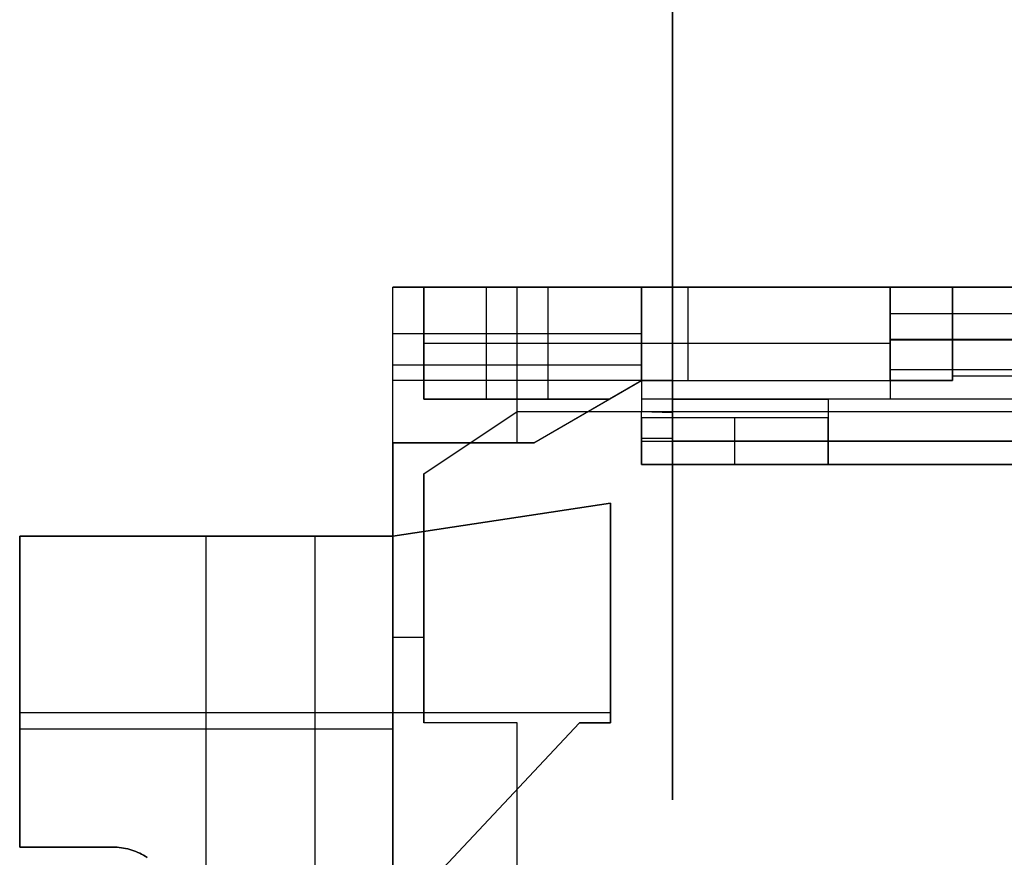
# Model space of a CAD drawing. Header units: millimetres. Extents: x -88 to 88, y -12 to 103.
# Tile 148 of 256: x -30.38 to -28.8, y 5.84 to 7.19. Entities that reach past the tile are written whole.
import ezdxf

# ---------------------------------------------------------------- set-up
doc = ezdxf.new("R2010")
doc.units = ezdxf.units.MM
doc.layers.add('Default', color=7, linetype='Continuous', true_color=0x000000)

msp = doc.modelspace()

# ---------------------------------------------------------------- linework, layer by layer
at = {"layer": 'Default', "color": 254, "true_color": 0xcad1ee}
for points in [[(-29.3342, 7.3766), (-29.3342, 5.9315)], [(-29.3342, 5.9315), (-29.3342, 7.3766)], [(-29.3342, 7.3766), (-29.3342, 5.9315)], [(-29.7842, 6.7552), (-29.3842, 6.7552)], [(-29.3842, 6.7552), (-29.7842, 6.7552)], [(-29.7842, 6.5052), (-29.7842, 6.7552)], [(-29.7842, 6.7552), (-29.3842, 6.7552)], [(-29.7342, 6.7552), (-29.7342, 6.5752)], [(-29.7342, 6.5752), (-29.7342, 6.7552)], [(-29.3342, 6.7552), (-29.7342, 6.7552)], [(-29.7342, 6.7552), (-29.7342, 6.5752)], [(-29.6342, 6.7552), (-28.9842, 6.7552)], [(-29.6342, 6.7552), (-29.6342, 6.5752)], [(-29.5842, 6.5052), (-29.5842, 6.7552)], [(-29.5342, 6.5752), (-29.5342, 6.7552)], [(-29.3842, 6.7552), (-29.3842, 6.6052)], [(-29.3842, 6.6052), (-29.3842, 6.7552)], [(-26.7342, 6.7552), (-29.3342, 6.7552)], [(-29.3342, 6.6052), (-29.3342, 6.7552)], [(-29.3342, 6.7552), (-28.9842, 6.7552)], [(-29.3092, 6.6052), (-29.3092, 6.7552)], [(-28.9842, 6.6052), (-28.9842, 6.7552)], [(-28.9842, 6.7552), (-28.5842, 6.7552)], [(-28.9842, 6.7552), (-28.9842, 6.6052)], [(-28.8842, 6.6052), (-28.8842, 6.7552)], [(-28.8842, 6.7552), (-27.1842, 6.7552)], [(-27.1842, 6.7552), (-28.8842, 6.7552)], [(-28.8842, 6.7552), (-28.8842, 6.6052)], [(-28.8842, 6.7552), (-28.8842, 6.6052)], [(-28.8842, 6.7552), (-27.1842, 6.7552)], [(-28.9842, 6.7131), (-28.5842, 6.7131)], [(-29.3842, 6.6802), (-29.7842, 6.6802)], [(-28.5842, 6.671), (-28.9842, 6.671)], [(-28.5842, 6.6707), (-28.9842, 6.6707)], [(-28.9842, 6.6704), (-28.5842, 6.6704)], [(-28.9842, 6.6704), (-28.9842, 6.5752)], [(-29.7342, 6.6652), (-29.3342, 6.6652)], [(-29.6342, 6.6652), (-28.9842, 6.6652)], [(-29.7842, 6.6302), (-29.3842, 6.6302)], [(-28.9842, 6.6228), (-28.5842, 6.6228)], [(-29.3842, 6.6052), (-29.7842, 6.6052)], [(-29.7842, 5.7802), (-29.7842, 6.6052)], [(-29.5842, 6.5552), (-29.5842, 6.6052)], [(-29.5574, 6.5052), (-29.3842, 6.6052)], [(-29.5574, 6.5052), (-29.3842, 6.6052)], [(-29.4361, 6.5752), (-29.3842, 6.6052)], [(-29.3842, 6.6052), (-29.4361, 6.5752)], [(-29.3342, 6.6052), (-29.3842, 6.6052)], [(-29.3842, 6.6052), (-29.3342, 6.6052)], [(-29.3842, 6.6052), (-28.8842, 6.6052)], [(-29.3842, 6.6052), (-29.3842, 6.5552)], [(-29.3842, 6.6052), (-28.9842, 6.6052)], [(-29.3842, 6.6052), (-29.3342, 6.6052)], [(-28.8842, 6.6052), (-28.9842, 6.6052)], [(-28.9842, 6.6052), (-28.9842, 6.5752)], [(-28.9842, 6.6052), (-28.8842, 6.6052)], [(-28.8842, 6.6127), (-27.1842, 6.6127)], [(-29.7342, 6.5752), (-29.4361, 6.5752)], [(-29.4361, 6.5752), (-29.7342, 6.5752)], [(-29.6342, 6.5752), (-29.4361, 6.5752)], [(-29.5574, 6.5052), (-29.4361, 6.5752)], [(-29.0842, 6.5752), (-29.3842, 6.5752)], [(-26.7342, 6.5752), (-29.3342, 6.5752)], [(-29.3342, 6.5752), (-29.0842, 6.5752)], [(-29.0842, 6.5752), (-29.0842, 6.4702)], [(-28.9842, 6.5752), (-29.0842, 6.5752)], [(-29.0842, 6.5752), (-29.0842, 6.4702)], [(-28.5842, 6.5752), (-29.0842, 6.5752)], [(-28.5842, 6.5752), (-28.9842, 6.5752)], [(-29.7342, 6.4552), (-29.5842, 6.5552)], [(-29.7342, 6.4552), (-29.5842, 6.5552)], [(-29.7342, 6.4552), (-29.5842, 6.5552)], [(-29.5842, 6.5552), (-29.3342, 6.5552)], [(-29.5842, 6.5552), (-29.3842, 6.5552)], [(-29.5842, 6.5552), (-29.3342, 6.5552)], [(-29.3842, 6.4702), (-29.3842, 6.5552)], [(-29.3842, 6.5552), (-29.3342, 6.5541)], [(-29.3342, 6.5552), (-26.7342, 6.5552)], [(-29.3342, 6.5552), (-26.7342, 6.5552)], [(-29.0842, 6.5452), (-29.3842, 6.5452)], [(-29.3842, 6.5452), (-29.3842, 6.4702)], [(-29.3342, 6.5541), (-29.3342, 6.5076)], [(-29.2342, 6.4702), (-29.2342, 6.5452)], [(-29.0842, 6.4702), (-29.0842, 6.5452)], [(-29.3842, 6.5127), (-29.3342, 6.5127)], [(-29.3842, 6.5077), (-29.0842, 6.5077)], [(-29.3342, 6.5076), (-26.7342, 6.5076)], [(-26.7342, 6.5076), (-29.3342, 6.5076)], [(-29.7842, 6.3552), (-29.7842, 6.5052)], [(-29.7842, 6.5052), (-29.5574, 6.5052)], [(-29.5574, 6.5052), (-29.7842, 6.5052)], [(-29.7842, 6.5052), (-29.7842, 4.1052)], [(-29.7842, 6.5052), (-29.5574, 6.5052)], [(-26.6842, 6.4702), (-29.3842, 6.4702)], [(-29.3842, 6.4702), (-29.0842, 6.4702)], [(-29.0842, 6.4702), (-26.9842, 6.4702)], [(-29.0842, 6.4702), (-26.9842, 6.4702)], [(-29.7342, 6.0552), (-29.7342, 6.4552)], [(-29.7342, 6.0552), (-29.7342, 6.4552)], [(-29.7342, 6.4552), (-29.7342, 6.0552)], [(-29.4342, 6.4082), (-29.7842, 6.3552)], [(-29.7842, 6.3552), (-29.4342, 6.4082)], [(-29.4342, 6.4082), (-29.7842, 6.3552)], [(-29.4342, 6.0552), (-29.4342, 6.4082)], [(-29.4342, 6.4082), (-29.4342, 6.0552)], [(-29.4342, 6.4082), (-29.4342, 6.0552)], [(-30.3842, 6.3552), (-30.3842, 5.8552)], [(-30.3842, 5.8552), (-30.3842, 6.3552)], [(-30.3842, 6.3552), (-29.7842, 6.3552)], [(-29.7842, 6.3552), (-30.3842, 6.3552)], [(-30.3842, 5.8552), (-30.3842, 6.3552)], [(-30.3842, 6.3552), (-29.7842, 6.3552)], [(-30.0842, 5.7352), (-30.0842, 6.3552)], [(-29.9092, 5.7352), (-29.9092, 6.3552)], [(-29.7842, 5.7352), (-29.7842, 6.3552)], [(-29.7842, 6.1927), (-29.7342, 6.1927)], [(-30.3842, 6.0717), (-29.4342, 6.0717)], [(-29.7842, 5.7352), (-29.4842, 6.0552)], [(-29.4842, 6.0552), (-29.7842, 5.7352)], [(-29.7842, 5.7352), (-29.4842, 6.0552)], [(-29.5842, 6.0552), (-29.7342, 6.0552)], [(-29.5842, 6.0552), (-29.7342, 6.0552)], [(-29.5842, 6.0552), (-29.7342, 6.0552)], [(-29.5842, 5.7552), (-29.5842, 6.0552)], [(-29.5842, 5.8227), (-29.5842, 6.0552)], [(-29.5842, 5.8227), (-29.5842, 6.0552)], [(-29.4842, 6.0552), (-29.4342, 6.0552)], [(-29.4342, 6.0552), (-29.4842, 6.0552)], [(-29.4842, 6.0552), (-29.4342, 6.0552)], [(-30.3842, 6.0452), (-29.7842, 6.0452)], [(-30.2342, 5.8552), (-30.3842, 5.8552)], [(-30.3842, 5.8552), (-30.2342, 5.8552)], [(-30.2342, 5.8552), (-30.3842, 5.8552)], [(-30.1793, 5.8388), (-30.1822, 5.8406), (-30.1852, 5.8424), (-30.1882, 5.844), (-30.1912, 5.8455), (-30.1943, 5.8469), (-30.1975, 5.8482), (-30.2007, 5.8494), (-30.2039, 5.8505), (-30.2072, 5.8515), (-30.2105, 5.8523), (-30.2138, 5.8531), (-30.2172, 5.8537), (-30.2206, 5.8543), (-30.224, 5.8547), (-30.2274, 5.855), (-30.2308, 5.8551), (-30.2342, 5.8552)], [(-30.2342, 5.8552), (-30.2308, 5.8551), (-30.2274, 5.855), (-30.224, 5.8547), (-30.2206, 5.8543), (-30.2172, 5.8537), (-30.2138, 5.8531), (-30.2105, 5.8523), (-30.2072, 5.8515), (-30.2039, 5.8505), (-30.2007, 5.8494), (-30.1975, 5.8482), (-30.1943, 5.8469), (-30.1912, 5.8455), (-30.1882, 5.844), (-30.1852, 5.8424), (-30.1822, 5.8406), (-30.1793, 5.8388)], [(-30.1793, 5.8388), (-30.1822, 5.8406), (-30.1852, 5.8424), (-30.1882, 5.844), (-30.1912, 5.8455), (-30.1943, 5.8469), (-30.1975, 5.8482), (-30.2007, 5.8494), (-30.2039, 5.8505), (-30.2072, 5.8515), (-30.2105, 5.8523), (-30.2138, 5.8531), (-30.2172, 5.8537), (-30.2206, 5.8543), (-30.224, 5.8547), (-30.2274, 5.855), (-30.2308, 5.8551), (-30.2342, 5.8552)]]:
    msp.add_lwpolyline(points, dxfattribs=at)
at = {"layer": 'Default', "color": 254, "true_color": 0xcad1ee, "extrusion": (1, 0, 0)}
for points in [[(6.7552, -3.9898), (6.7552, -4.28)], [(6.6052, -3.73), (6.7552, -3.9898)], [(6.7552, -4.2902), (6.7552, -4.5001)], [(6.7552, -4.28), (6.7552, -3.9898)], [(6.6052, -3.73), (6.7552, -3.9898)], [(6.7552, -4.28), (6.7552, -3.9898)], [(6.7552, -3.9898), (6.6052, -3.73)], [(6.7552, -3.75), (6.7552, -4.2902)], [(6.7552, -4.6001), (6.7552, -4.0227)], [(6.7552, -4.0227), (6.671, -4.03)], [(6.7552, -4.9), (6.7552, -4.25)], [(6.671, -4.03), (6.6704, -4.0227)], [(6.6802, -4.9), (6.6802, -4.25)], [(6.6652, -4.5001), (6.6652, -4.2902)], [(6.6541, -4.9654), (6.6541, -2.8748)], [(6.6652, -4.6001), (6.6652, -4.0227)], [(6.6127, -4.28), (6.6127, -3.743)], [(6.6052, -4.28), (6.6052, -4.2902)], [(6.6052, -3.88), (6.6052, -4.28)], [(6.5452, -3.78), (6.6052, -3.88)], [(6.6052, -4.9), (6.6052, -4.6001)], [(6.6052, -4.2902), (6.6052, -3.88)], [(6.6052, -4.2902), (6.6052, -3.88)], [(6.6052, -3.88), (6.5752, -3.83)], [(6.6052, -4.9), (6.6052, -4.6001)], [(6.6052, -4.25), (6.6052, -4.6001)], [(6.6052, -4.25), (6.6052, -4.9)], [(6.5752, -4.5001), (6.5752, -4.2902)], [(6.5752, -4.2902), (6.5752, -4.6001)], [(6.5752, -4.6001), (6.5752, -4.2902)], [(6.5752, -3.83), (6.5752, -3.7461)], [(6.5452, -3.78), (6.5752, -3.83)], [(6.5752, -3.83), (6.5752, -4.25)], [(6.5452, -3.78), (6.5752, -3.83)], [(6.5752, -4.0227), (6.5752, -4.25)], [(6.5552, -3.73), (6.5552, -3.55)], [(6.5552, -4.28), (6.5552, -4.9)], [(6.5552, -3.73), (6.5552, -3.55)], [(6.5552, -3.7335), (6.5552, -3.55)], [(6.5227, -4.25), (6.5227, -3.78)], [(6.5052, -4.9), (6.5052, -4.28)], [(6.5052, -4.9), (6.5052, -4.28)], [(6.5052, -3.55), (6.5052, -3.73)], [(6.5052, -4.9), (6.5052, -4.28)], [(6.4702, -3.73), (6.4702, -3.78)], [(6.4702, -4.25), (6.4702, -3.78)], [(6.4552, -3.55), (6.4552, -3.73)], [(6.4082, -4.9), (6.4082, -4.899)], [(6.3817, -4.9), (6.3817, -4.899)], [(6.3552, -4.75), (6.3552, -4.899)], [(6.3552, -4.899), (6.3552, -4.75)], [(6.3552, -4.899), (6.3552, -4.75)], [(6.3552, -4.9), (6.3552, -4.899)], [(6.2552, -3.73), (6.2552, -3.55)], [(6.2317, -4.9), (6.2317, -4.899)], [(6.1052, -4.899), (6.1052, -4.75)], [(6.0552, -3.55), (6.0552, -3.73)], [(6.0552, -3.55), (6.0552, -3.73)], [(6.0552, -3.55), (6.0552, -3.73)], [(6.0552, -4.899), (6.0552, -4.9)], [(6.0552, -4.9), (6.0552, -4.899)], [(6.0552, -4.899), (6.0552, -4.9)], [(5.9315, -2.8748), (5.9315, -4.9654)], [(5.8952, -4.899), (5.8952, -4.9)], [(5.8552, -4.899), (5.8552, -4.75)], [(5.8552, -4.899), (5.8552, -4.75)], [(5.8552, -4.899), (5.8552, -4.75)], [(5.8552, -4.899), (5.8552, -4.75)]]:
    msp.add_lwpolyline(points, dxfattribs=at)
at = {"layer": 'Default', "color": 254, "true_color": 0xcad1ee, "extrusion": (-1.37983e-13, 1, 3.07706e-14)}
for points in [[(29.7342, -4.5001), (29.7341, -4.5036), (29.7339, -4.507), (29.7337, -4.5104), (29.7332, -4.5138), (29.7327, -4.5171), (29.7321, -4.5205), (29.7313, -4.5238), (29.7305, -4.5271), (29.7295, -4.5304), (29.7284, -4.5336), (29.7272, -4.5368), (29.7259, -4.54), (29.7245, -4.5431), (29.723, -4.5461), (29.7213, -4.5491), (29.7196, -4.5521), (29.7178, -4.555), (29.7159, -4.5578), (29.7139, -4.5606), (29.7117, -4.5632), (29.7095, -4.5659), (29.7073, -4.5684), (29.7049, -4.5708), (29.7024, -4.5732), (29.6999, -4.5755), (29.6973, -4.5777), (29.6946, -4.5798), (29.6918, -4.5818), (29.689, -4.5838), (29.6861, -4.5856), (29.6832, -4.5873), (29.6802, -4.5889), (29.6771, -4.5904), (29.674, -4.5919), (29.6709, -4.5932), (29.6677, -4.5944), (29.6644, -4.5955), (29.6612, -4.5964), (29.6579, -4.5973), (29.6545, -4.598), (29.6512, -4.5987), (29.6478, -4.5992), (29.6444, -4.5996), (29.641, -4.5999), (29.6376, -4.6001), (29.6342, -4.6001)], [(29.6342, -4.6001), (29.6376, -4.6001), (29.641, -4.5999), (29.6444, -4.5996), (29.6478, -4.5992), (29.6512, -4.5987), (29.6545, -4.598), (29.6579, -4.5973), (29.6612, -4.5964), (29.6644, -4.5955), (29.6677, -4.5944), (29.6709, -4.5932), (29.674, -4.5919), (29.6771, -4.5904), (29.6802, -4.5889), (29.6832, -4.5873), (29.6861, -4.5856), (29.689, -4.5838), (29.6918, -4.5818), (29.6946, -4.5798), (29.6973, -4.5777), (29.6999, -4.5755), (29.7024, -4.5732), (29.7049, -4.5708), (29.7073, -4.5684), (29.7095, -4.5659), (29.7117, -4.5632), (29.7139, -4.5606), (29.7159, -4.5578), (29.7178, -4.555), (29.7196, -4.5521), (29.7213, -4.5491), (29.723, -4.5461), (29.7245, -4.5431), (29.7259, -4.54), (29.7272, -4.5368), (29.7284, -4.5336), (29.7295, -4.5304), (29.7305, -4.5271), (29.7313, -4.5238), (29.7321, -4.5205), (29.7327, -4.5171), (29.7332, -4.5138), (29.7337, -4.5104), (29.7339, -4.507), (29.7341, -4.5036), (29.7342, -4.5001)]]:
    msp.add_lwpolyline(points, dxfattribs=at)
at = {"layer": 'Default', "color": 254, "true_color": 0xcad1ee, "extrusion": (1, -3.03243e-14, -1.25607e-14)}
msp.add_lwpolyline([(6.7552, -3.75), (6.7551, -3.7432), (6.7547, -3.7364), (6.7541, -3.7295), (6.7533, -3.7228), (6.7523, -3.716), (6.751, -3.7093), (6.7495, -3.7026), (6.7478, -3.696), (6.7458, -3.6895), (6.7436, -3.683), (6.7412, -3.6766), (6.7386, -3.6703), (6.7358, -3.6641), (6.7328, -3.658), (6.7295, -3.652), (6.7261, -3.6461), (6.7224, -3.6403), (6.7186, -3.6347), (6.7145, -3.6292), (6.7103, -3.6238), (6.7059, -3.6186), (6.7014, -3.6135), (6.6966, -3.6086), (6.6917, -3.6038), (6.6866, -3.5993), (6.6814, -3.5949), (6.676, -3.5906), (6.6705, -3.5866), (6.6649, -3.5828), (6.6591, -3.5791), (6.6532, -3.5757), (6.6472, -3.5724), (6.6411, -3.5694), (6.6349, -3.5666), (6.6286, -3.5639), (6.6222, -3.5615), (6.6157, -3.5594), (6.6091, -3.5574), (6.6025, -3.5557), (6.5959, -3.5542), (6.5892, -3.5529), (6.5824, -3.5519), (6.5756, -3.551), (6.5688, -3.5505), (6.562, -3.5501), (6.5552, -3.55)], dxfattribs=at)
at = {"layer": 'Default', "color": 254, "true_color": 0xcad1ee, "extrusion": (0, 1, 0)}
for points in [[(29.7342, -4.5001), (29.7341, -4.5036), (29.7339, -4.507), (29.7337, -4.5104), (29.7332, -4.5138), (29.7327, -4.5171), (29.7321, -4.5205), (29.7313, -4.5238), (29.7305, -4.5271), (29.7295, -4.5304), (29.7284, -4.5336), (29.7272, -4.5368), (29.7259, -4.54), (29.7245, -4.5431), (29.723, -4.5461), (29.7213, -4.5491), (29.7196, -4.5521), (29.7178, -4.555), (29.7159, -4.5578), (29.7139, -4.5606), (29.7117, -4.5632), (29.7095, -4.5659), (29.7073, -4.5684), (29.7049, -4.5708), (29.7024, -4.5732), (29.6999, -4.5755), (29.6973, -4.5777), (29.6946, -4.5798), (29.6918, -4.5818), (29.689, -4.5838), (29.6861, -4.5856), (29.6832, -4.5873), (29.6802, -4.5889), (29.6771, -4.5904), (29.674, -4.5919), (29.6709, -4.5932), (29.6677, -4.5944), (29.6644, -4.5955), (29.6612, -4.5964), (29.6579, -4.5973), (29.6545, -4.598), (29.6512, -4.5987), (29.6478, -4.5992), (29.6444, -4.5996), (29.641, -4.5999), (29.6376, -4.6001), (29.6342, -4.6001)], [(29.3842, -3.73), (29.3342, -3.7335)]]:
    msp.add_lwpolyline(points, dxfattribs=at)
at = {"layer": 'Default', "color": 254, "true_color": 0xcad1ee, "extrusion": (1, -1.88075e-12, -4.2158e-12)}
msp.add_lwpolyline([(6.5752, -3.7461), (6.5709, -3.744), (6.5665, -3.7421), (6.562, -3.7402), (6.5575, -3.7386), (6.553, -3.737)], dxfattribs=at)
at = {"layer": 'Default', "color": 254, "true_color": 0xcad1ee, "extrusion": (1, -4.51025e-13, -3.85243e-13)}
msp.add_lwpolyline([(6.553, -3.737), (6.548, -3.7356), (6.5431, -3.7343), (6.5381, -3.7331), (6.5331, -3.7322), (6.528, -3.7314), (6.5229, -3.7308), (6.5178, -3.7303), (6.5127, -3.7301), (6.5076, -3.73)], dxfattribs=at)

doc.saveas('drawing.dxf')
